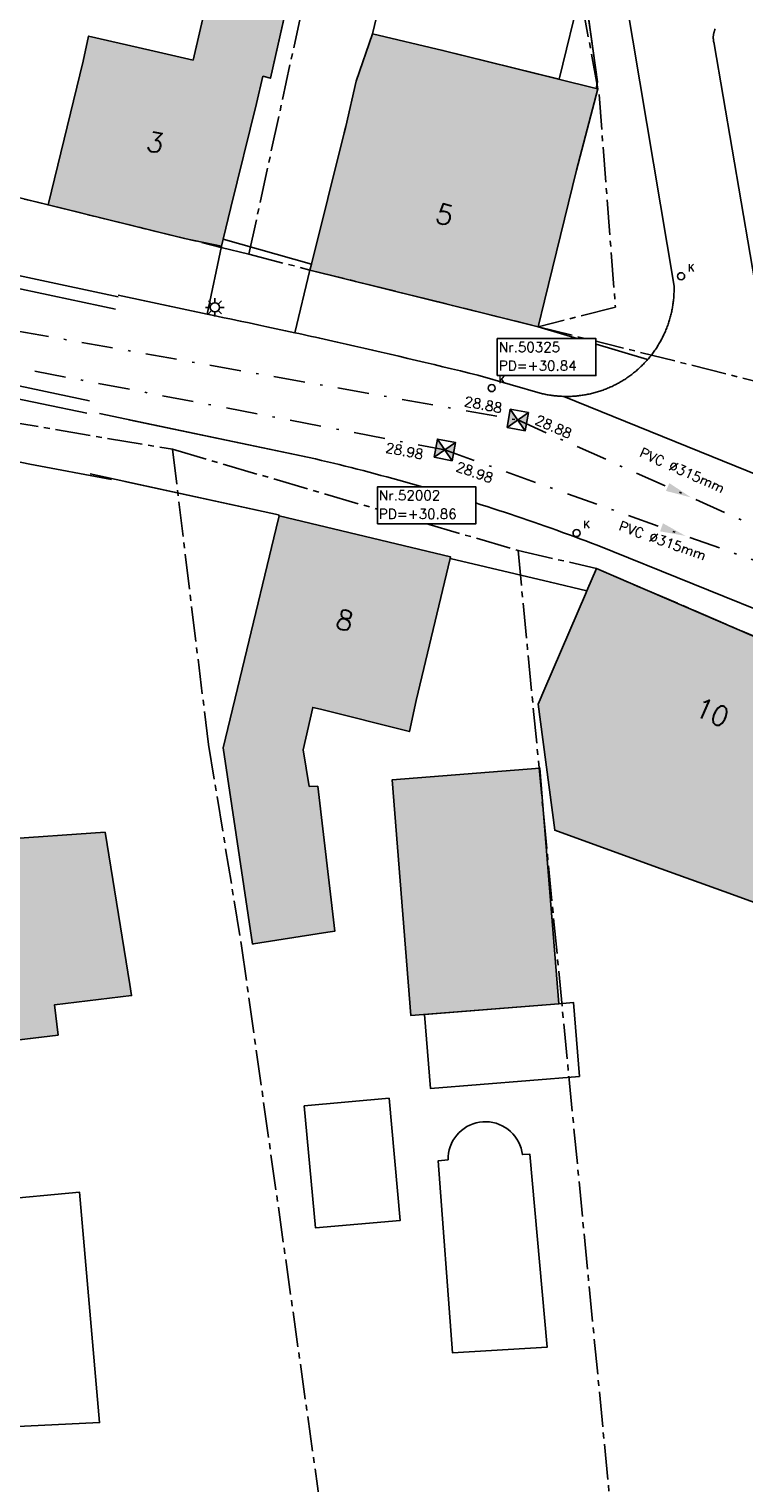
# Model space of a CAD drawing. Header units: metres. Extents: x 202952 to 203755, y 349031 to 349702.
# Tile 60 of 84: x 203400 to 203429, y 349314 to 349373. Entities that reach past the tile are written whole.
import ezdxf
from ezdxf.enums import TextEntityAlignment as Align

# ---------------------------------------------------------------- set-up
doc = ezdxf.new("R2010")
doc.units = ezdxf.units.M
doc.linetypes.add('1-200 CENTER', pattern=[4.28625, 2.8575, -0.47625, 0.47625, -0.47625])
doc.linetypes.add('1-200 DASHDOT', pattern=[2.54, 1.27, -0.635, 0, -0.635])
for name, color, linetype in [('bgt.onbegroeidterreindeel', 252, 'Continuous'), ('PH-BEST-BEBOUWING', 1, 'Continuous'), ('PH-BEST-BEBOUWING-ARCERING', 254, 'Continuous'), ('PH-BEST-HUISNUMMER', 7, 'Continuous'), ('PH-BEST-KADASTRALE-GRENS', 240, '1-200 CENTER'), ('PH-BEST-KOLK', 8, 'Continuous'), ('PH-BEST-LICHTMAST-HANDHAVENB', 6, 'Continuous'), ('PH-BEST-PUT-HANDHAVEN', 44, 'Continuous'), ('PH-BEST-RIO-HANDHAVEN-DWA', 44, '1-200 DASHDOT'), ('PH-BEST-RIO-HANDHAVEN-RWA', 44, '1-200 DASHDOT'), ('PH-BEST-RIO-TEKST', 8, 'Continuous'), ('PH-BEST-RIO-TEKST-PUTTENSTAAT', 8, 'Continuous'), ('PH-BEST-RIO-TEKST-VLOEIVLAK', 8, 'Continuous'), ('PH-BEST-WEGDEEL', 254, 'Continuous'), ('PH-INM-KANTVERHARDING', 9, 'Continuous')]:
    doc.layers.add(name, color=color, linetype=linetype)
doc.styles.add('ROMANS', font='romans.shx')

# ---------------------------------------------------------------- blocks, each defined once
blk = doc.blocks.new('*U50')
blk.add_circle((0, 0), 0.142)
at = {"ltscale": 0.05, "style": 'ROMANS'}
blk.add_text('K', height=0.3, dxfattribs=at).set_placement((0.277, 0.195))
blk = doc.blocks.new('*U26')
h = blk.add_hatch(color=256)
h.paths.add_polyline_path([(0, 0), (-0.375, 0.375), (-0.375, -0.375)])
h.paths.add_polyline_path([(0.375, 0.375), (0, 0), (0.375, -0.375)])
for p, q in [((-0.375, -0.375), (0.375, 0.375)), ((-0.375, 0.375), (0.375, -0.375))]:
    blk.add_line(p, q)
blk.add_lwpolyline([(-0.375, -0.375), (0.375, -0.375), (0.375, 0.375), (-0.375, 0.375)], close=True)
blk = doc.blocks.new('Materialisatie')
blk.add_solid([(-1.04, 0.173), (-1.04, -0.173), (0, 0)])
at = {"style": 'ROMANS'}
blk.add_attdef('MATERIALISATIE', (-2.631, 0.657), '', height=0.4, dxfattribs=at)
blk = doc.blocks.new('Puttenstaat bestaand')
blk.add_wipeout([(0, 0), (4, 0), (4, 1.5), (0, 1.5)])
blk.add_lwpolyline([(0, 0), (4, 0), (4, 1.5), (0, 1.5)], close=True)
at = {"style": 'ROMANS'}
for tag, p in [('NR', (0.066, 0.955)), ('PD', (0.066, 0.203))]:
    blk.add_attdef(tag, p, '', height=0.4, dxfattribs=at)
blk = doc.blocks.new('Lichtmast 2')
at = {"flags": 128}
for points in [[(-0.5, 0), (-0.25, 0)], [(-0.354, 0.354), (-0.177, 0.177)], [(0, 0.25), (0, 0.5)], [(0.177, 0.177), (0.354, 0.354)], [(0.25, 0), (0.5, 0)], [(-0.354, -0.354), (-0.177, -0.177)], [(0, -0.5), (0, -0.25)], [(0.177, -0.177), (0.354, -0.354)]]:
    blk.add_lwpolyline(points, dxfattribs=at)
blk.add_circle((0, 0), 0.25)

msp = doc.modelspace()

# ---------------------------------------------------------------- hatches: boundary and pattern name
at = {"layer": 'PH-BEST-BEBOUWING-ARCERING'}
for points in [[(203409.06, 349370.21), (203409.321, 349371.321), (203409.626, 349371.242), (203410.451, 349374.913), (203410.7, 349374.863), (203411.734, 349379.284), (203408.741, 349380.032), (203408.166, 349380.148), (203407.04, 349375.768), (203407.353, 349375.715), (203406.489, 349371.975), (203404.725, 349372.383), (203402.248, 349372.955), (203402.03, 349371.93), (203400.6, 349366.1), (203401.975, 349365.764), (203406.139, 349364.745), (203407.642, 349364.428), (203407.714, 349364.719), (203408.025, 349365.991)], [(203422.05, 349367.51), (203422.913, 349370.815), (203422.849, 349370.831), (203416.629, 349372.369), (203413.763, 349373.042), (203413.11, 349371.127), (203412.68, 349369.28), (203412.616, 349369.024), (203411.29, 349363.702), (203411.23, 349363.46), (203412.651, 349363.107), (203418.712, 349361.602), (203420.49, 349361.16), (203420.748, 349362.212)]]:
    msp.add_hatch(color=256, dxfattribs=at).paths.add_polyline_path(points)
for points in [[(203407.703, 349344.077), (203408.58, 349347.66), (203409.86, 349352.991), (203409.967, 349353.434), (203409.98, 349353.49), (203416.94, 349351.82), (203416.926, 349351.762), (203415.54, 349345.99), (203415.269, 349344.732), (203411.657, 349345.639), (203411.345, 349345.717), (203410.948, 349343.989), (203411.199, 349342.507), (203411.545, 349342.519), (203412.237, 349336.632), (203411.953, 349336.594), (203410.835, 349336.419), (203408.945, 349336.124), (203408.895, 349336.116)], [(203391.944, 349347.702), (203391.703, 349351.143), (203391.64, 349352.04), (203392.528, 349352.102), (203398.89, 349352.55), (203399.208, 349348.011), (203398.112, 349347.933), (203398.647, 349340.351), (203402.916, 349340.652), (203403.92, 349334.473), (203403.994, 349334.022), (203400.858, 349333.643), (203401.005, 349332.42), (203393.677, 349331.534), (203393.529, 349332.757), (203393.166, 349336.038), (203392.131, 349345.409), (203392.06, 349346.05)], [(203432.639, 349340.605), (203431.889, 349338.914), (203432.666, 349338.656), (203431.845, 349336.862), (203428.044, 349338.24), (203425.141, 349339.292), (203421.166, 349340.733), (203420.583, 349345.135), (203420.49, 349345.84), (203420.764, 349346.477), (203422.414, 349350.314), (203422.471, 349350.447), (203422.86, 349351.35), (203429.252, 349348.595), (203430.27, 349348.156), (203433.554, 349346.742), (203435.02, 349346.11)], [(203421.331, 349333.692), (203415.331, 349333.212), (203414.566, 349342.774), (203420.565, 349343.254)]]:
    msp.add_hatch(color=256, dxfattribs=at).paths.add_polyline_path(points, flags=17)

# ---------------------------------------------------------------- linework, layer by layer
at = {"layer": 'bgt.onbegroeidterreindeel'}
for p, q in [((203421.38, 349381.948), (203422.906, 349371.089)), ((203407.353, 349375.715), (203406.489, 349371.975)), ((203409.626, 349371.242), (203410.451, 349374.913)), ((203402.248, 349372.955), (203402.03, 349371.93)), ((203404.725, 349372.383), (203402.248, 349372.955)), ((203413.763, 349373.042), (203413.11, 349371.127)), ((203416.629, 349372.369), (203413.763, 349373.042)), ((203406.489, 349371.975), (203404.725, 349372.383)), ((203422.849, 349370.831), (203416.629, 349372.369)), ((203402.03, 349371.93), (203400.6, 349366.1)), ((203409.06, 349370.21), (203409.321, 349371.321)), ((203409.321, 349371.321), (203409.626, 349371.242)), ((203413.11, 349371.127), (203412.68, 349369.28)), ((203422.906, 349371.089), (203422.849, 349370.831)), ((203408.025, 349365.991), (203409.06, 349370.21)), ((203412.616, 349369.024), (203411.29, 349363.702)), ((203412.68, 349369.28), (203412.616, 349369.024)), ((203400.6, 349366.1), (203397.77, 349366.8)), ((203407.714, 349364.719), (203408.025, 349365.991)), ((203411.29, 349363.702), (203407.714, 349364.719)), ((203402.916, 349340.652), (203402.791, 349340.643)), ((203403.92, 349334.473), (203402.916, 349340.652)), ((203400.858, 349333.643), (203403.994, 349334.022)), ((203403.994, 349334.022), (203403.92, 349334.473)), ((203401.005, 349332.42), (203400.858, 349333.643)), ((203393.677, 349331.534), (203401.005, 349332.42))]:
    msp.add_line(p, q, dxfattribs=at)
msp.add_lwpolyline([(203403.719, 349354.887), (203409.949, 349353.534), (203409.98, 349353.49), (203409.967, 349353.434), (203409.86, 349352.991), (203408.58, 349347.66), (203407.703, 349344.077), (203408.895, 349336.116), (203408.945, 349336.124), (203410.835, 349336.419), (203411.953, 349336.594), (203412.237, 349336.632), (203411.545, 349342.519), (203411.199, 349342.507), (203410.948, 349343.989), (203411.345, 349345.717), (203411.657, 349345.639), (203415.269, 349344.732), (203415.54, 349345.99), (203416.926, 349351.762), (203420.991, 349350.793), (203422.471, 349350.447), (203422.414, 349350.314), (203420.764, 349346.477), (203420.49, 349345.84), (203420.583, 349345.135), (203421.166, 349340.733), (203425.141, 349339.292), (203428.044, 349338.24), (203431.845, 349336.862)], dxfattribs=at)
for points in [[(203421.331, 349333.692), (203420.565, 349343.254), (203414.566, 349342.774), (203415.331, 349333.212), (203421.331, 349333.692)], [(203416.839, 349327.357), (203416.434, 349327.322), (203417.015, 349319.53), (203420.859, 349319.759), (203420.154, 349327.587), (203419.854, 349327.569), (203419.832, 349327.703), (203419.798, 349327.834), (203419.753, 349327.962), (203419.697, 349328.085), (203419.629, 349328.203), (203419.551, 349328.314), (203419.464, 349328.418), (203419.368, 349328.513), (203419.263, 349328.6), (203419.152, 349328.677), (203419.033, 349328.743), (203418.91, 349328.799), (203418.782, 349328.843), (203418.65, 349328.876), (203418.516, 349328.897), (203418.381, 349328.905), (203418.245, 349328.902), (203418.11, 349328.886), (203417.978, 349328.859), (203417.848, 349328.819), (203417.722, 349328.769), (203417.601, 349328.707), (203417.487, 349328.634), (203417.379, 349328.552), (203417.279, 349328.46), (203417.188, 349328.36), (203417.106, 349328.252), (203417.034, 349328.137), (203416.973, 349328.016), (203416.923, 349327.89), (203416.884, 349327.76), (203416.857, 349327.627), (203416.842, 349327.493), (203416.839, 349327.357)], [(203398.391, 349325.725), (203399.096, 349316.522), (203402.692, 349316.698), (203401.881, 349326.042), (203398.391, 349325.725)]]:
    msp.add_lwpolyline(points, close=True, dxfattribs=at)
at = {"layer": 'PH-BEST-BEBOUWING'}
for points in [[(203407.714, 349364.719), (203407.642, 349364.428), (203406.139, 349364.745), (203401.975, 349365.764), (203400.6, 349366.1), (203402.03, 349371.93), (203402.248, 349372.955), (203404.725, 349372.383), (203406.489, 349371.975), (203407.353, 349375.715), (203407.04, 349375.768), (203408.166, 349380.148), (203408.741, 349380.032), (203411.734, 349379.284), (203410.7, 349374.863), (203410.451, 349374.913), (203409.626, 349371.242), (203409.321, 349371.321), (203409.06, 349370.21), (203408.025, 349365.991), (203407.714, 349364.719)], [(203422.221, 349374.815), (203421.345, 349371.203), (203416.629, 349372.369), (203413.763, 349373.042), (203414.639, 349376.654), (203422.221, 349374.815)], [(203420.49, 349361.16), (203418.712, 349361.602), (203412.651, 349363.107), (203411.23, 349363.46), (203411.29, 349363.702), (203412.616, 349369.024), (203412.68, 349369.28), (203413.11, 349371.127), (203413.763, 349373.042), (203416.629, 349372.369), (203422.849, 349370.831), (203422.913, 349370.815), (203422.05, 349367.51), (203420.748, 349362.212), (203420.49, 349361.16)], [(203391.944, 349347.702), (203391.703, 349351.143), (203391.64, 349352.04), (203392.528, 349352.102), (203398.89, 349352.55), (203399.208, 349348.011), (203398.112, 349347.933), (203398.647, 349340.351), (203402.916, 349340.652), (203403.92, 349334.473), (203403.994, 349334.022), (203400.858, 349333.643), (203401.005, 349332.42), (203393.677, 349331.534), (203393.529, 349332.757), (203393.166, 349336.038), (203392.131, 349345.409), (203392.06, 349346.05), (203391.944, 349347.702)], [(203432.639, 349340.605), (203431.889, 349338.914), (203432.666, 349338.656), (203431.845, 349336.862), (203428.044, 349338.24), (203425.141, 349339.292), (203421.166, 349340.733), (203420.583, 349345.135), (203420.49, 349345.84), (203420.764, 349346.477), (203422.414, 349350.314), (203422.471, 349350.447), (203422.86, 349351.35), (203429.252, 349348.595), (203430.27, 349348.156), (203433.554, 349346.742), (203435.02, 349346.11), (203432.639, 349340.605)], [(203421.331, 349333.692), (203415.331, 349333.212), (203414.566, 349342.774), (203420.565, 349343.254), (203421.331, 349333.692)], [(203415.878, 349333.256), (203421.331, 349333.692), (203421.929, 349333.74), (203422.169, 349330.742), (203416.118, 349330.258), (203415.878, 349333.256)], [(203411.001, 349329.552), (203414.441, 349329.856), (203414.897, 349324.898), (203411.457, 349324.594), (203411.001, 349329.552)], [(203416.839, 349327.357), (203416.842, 349327.493), (203416.857, 349327.627), (203416.884, 349327.76), (203416.923, 349327.89), (203416.973, 349328.016), (203417.034, 349328.137), (203417.106, 349328.252), (203417.188, 349328.36), (203417.279, 349328.46), (203417.379, 349328.552), (203417.487, 349328.634), (203417.601, 349328.707), (203417.722, 349328.769), (203417.848, 349328.819), (203417.978, 349328.859), (203418.11, 349328.886), (203418.245, 349328.902), (203418.381, 349328.905), (203418.516, 349328.897), (203418.65, 349328.876), (203418.782, 349328.843), (203418.91, 349328.799), (203419.033, 349328.743), (203419.152, 349328.677), (203419.263, 349328.6), (203419.368, 349328.513), (203419.464, 349328.418), (203419.551, 349328.314), (203419.629, 349328.203), (203419.697, 349328.085), (203419.753, 349327.962), (203419.798, 349327.834), (203419.832, 349327.703), (203419.854, 349327.569), (203420.154, 349327.587), (203420.859, 349319.759), (203417.015, 349319.53), (203416.434, 349327.322), (203416.839, 349327.357)], [(203398.391, 349325.725), (203401.881, 349326.042), (203402.692, 349316.698), (203399.096, 349316.522), (203398.391, 349325.725)]]:
    msp.add_lwpolyline(points, close=True, dxfattribs=at)
at = {"layer": 'PH-BEST-KADASTRALE-GRENS', "ltscale": 0.5}
for p, q in [((203408.752, 349364.101), (203411.826, 349378.252)), ((203420.49, 349361.16), (203436.023, 349357.264)), ((203405.648, 349356.188), (203419.675, 349352.082)), ((203419.675, 349352.082), (203426.156, 349285.073)), ((203419.675, 349352.082), (203426.156, 349285.073))]:
    msp.add_line(p, q, dxfattribs=at)
for points in [[(203419.909, 349386.97), (203422.962, 349370.586), (203423.628, 349361.954), (203420.49, 349361.16)], [(203398.019, 349366.739), (203400.6, 349366.1), (203407.63, 349364.38), (203408.752, 349364.101)], [(203408.752, 349364.101), (203411.23, 349363.46), (203420.49, 349361.16)], [(203390.907, 349357.521), (203398.791, 349357.343), (203405.648, 349356.188)], [(203405.648, 349356.188), (203407.112, 349344.212), (203408.456, 349336.048), (203415.047, 349289.145)], [(203405.648, 349356.188), (203407.112, 349344.212), (203408.456, 349336.048), (203415.047, 349289.145)], [(203419.675, 349352.082), (203422.86, 349351.35), (203435.282, 349346.011)]]:
    msp.add_lwpolyline(points, dxfattribs=at)
at = {"layer": 'PH-BEST-RIO-HANDHAVEN-DWA'}
for p, q in [((203362.982, 349367.459), (203419.664, 349357.376)), ((203419.664, 349357.376), (203431.904, 349351.904))]:
    msp.add_line(p, q, dxfattribs=at)
at = {"layer": 'PH-BEST-RIO-HANDHAVEN-RWA'}
for p, q in [((203361.172, 349366.835), (203416.704, 349356.16)), ((203416.704, 349356.16), (203434.368, 349349.856))]:
    msp.add_line(p, q, dxfattribs=at)
at = {"layer": 'PH-BEST-WEGDEEL'}
for points in [[(203421.825, 349387.69), (203426.007, 349362.803), (203426.008, 349362.754), (203426.008, 349362.705), (203426.008, 349362.656), (203426.007, 349362.607), (203426.006, 349362.558), (203426.004, 349362.509), (203426.002, 349362.46), (203425.999, 349362.411), (203425.996, 349362.362), (203425.992, 349362.313), (203425.987, 349362.264), (203425.982, 349362.215), (203425.976, 349362.166), (203425.97, 349362.118), (203425.963, 349362.069), (203425.956, 349362.02), (203425.948, 349361.972), (203425.94, 349361.923), (203425.931, 349361.875), (203425.921, 349361.827), (203425.911, 349361.779), (203425.9, 349361.731), (203425.889, 349361.684), (203425.878, 349361.636), (203425.866, 349361.588), (203425.853, 349361.541), (203425.84, 349361.493), (203425.826, 349361.446), (203425.812, 349361.399), (203425.797, 349361.352), (203425.781, 349361.306), (203425.765, 349361.259), (203425.749, 349361.213), (203425.732, 349361.167), (203425.715, 349361.121), (203425.697, 349361.076), (203425.679, 349361.03), (203425.66, 349360.985), (203425.64, 349360.94), (203425.62, 349360.895), (203425.599, 349360.85), (203425.578, 349360.806), (203425.556, 349360.762), (203425.534, 349360.718), (203425.512, 349360.674), (203425.489, 349360.631), (203425.466, 349360.588), (203425.442, 349360.545), (203425.417, 349360.502), (203425.392, 349360.46), (203425.367, 349360.418), (203425.341, 349360.376), (203425.315, 349360.335), (203425.288, 349360.294), (203425.261, 349360.253), (203425.233, 349360.212), (203425.205, 349360.172), (203425.176, 349360.132), (203425.147, 349360.092), (203425.118, 349360.053), (203425.088, 349360.014), (203425.058, 349359.976), (203425.027, 349359.938), (203424.996, 349359.9), (203424.964, 349359.862), (203424.932, 349359.825), (203420.49, 349361.16), (203420.748, 349362.212), (203422.05, 349367.51), (203422.913, 349370.815), (203422.849, 349370.831), (203422.849, 349370.831), (203422.906, 349371.089), (203421.38, 349381.948)], [(203433.979, 349353.28), (203421.538, 349358.333), (203421.587, 349358.332), (203421.637, 349358.331), (203421.686, 349358.331), (203421.735, 349358.332), (203421.784, 349358.333), (203421.833, 349358.335), (203421.882, 349358.337), (203421.931, 349358.34), (203421.98, 349358.344), (203422.029, 349358.348), (203422.077, 349358.353), (203422.126, 349358.358), (203422.175, 349358.364), (203422.223, 349358.37), (203422.272, 349358.377), (203422.321, 349358.384), (203422.369, 349358.392), (203422.418, 349358.4), (203422.466, 349358.409), (203422.514, 349358.419), (203422.562, 349358.429), (203422.61, 349358.44), (203422.658, 349358.451), (203422.706, 349358.462), (203422.753, 349358.474), (203422.801, 349358.487), (203422.848, 349358.5), (203422.895, 349358.514), (203422.942, 349358.528), (203422.989, 349358.543), (203423.036, 349358.558), (203423.082, 349358.574), (203423.128, 349358.591), (203423.174, 349358.608), (203423.22, 349358.626), (203423.266, 349358.644), (203423.311, 349358.663), (203423.356, 349358.682), (203423.401, 349358.701), (203423.446, 349358.721), (203423.491, 349358.741), (203423.535, 349358.762), (203423.579, 349358.783), (203423.623, 349358.805), (203423.667, 349358.828), (203423.71, 349358.851), (203423.753, 349358.875), (203423.796, 349358.899), (203423.839, 349358.923), (203423.881, 349358.948), (203423.923, 349358.973), (203423.965, 349358.999), (203424.006, 349359.025), (203424.047, 349359.052), (203424.088, 349359.08), (203424.128, 349359.108), (203424.168, 349359.136), (203424.208, 349359.165), (203424.248, 349359.194), (203424.287, 349359.223), (203424.326, 349359.253), (203424.365, 349359.283), (203424.403, 349359.314), (203424.441, 349359.345), (203424.479, 349359.377), (203424.516, 349359.409), (203424.553, 349359.442), (203424.589, 349359.475), (203424.625, 349359.508), (203424.661, 349359.542), (203424.696, 349359.576), (203424.731, 349359.61), (203424.765, 349359.645), (203424.799, 349359.68), (203424.833, 349359.716), (203424.866, 349359.752), (203424.899, 349359.788), (203424.932, 349359.825), (203424.964, 349359.862), (203424.996, 349359.9), (203425.027, 349359.938), (203425.058, 349359.976), (203425.088, 349360.014), (203425.118, 349360.053), (203425.147, 349360.092), (203425.176, 349360.132), (203425.205, 349360.172), (203425.233, 349360.212), (203425.261, 349360.253), (203425.288, 349360.294), (203425.315, 349360.335), (203425.341, 349360.376), (203425.367, 349360.418), (203425.392, 349360.46), (203425.417, 349360.502), (203425.442, 349360.545), (203425.466, 349360.588), (203425.489, 349360.631), (203425.512, 349360.674), (203425.534, 349360.718), (203425.556, 349360.762), (203425.578, 349360.806), (203425.599, 349360.85), (203425.62, 349360.895), (203425.64, 349360.94), (203425.66, 349360.985), (203425.679, 349361.03), (203425.697, 349361.076), (203425.715, 349361.121), (203425.732, 349361.167), (203425.749, 349361.213), (203425.765, 349361.259), (203425.781, 349361.306), (203425.797, 349361.352), (203425.812, 349361.399), (203425.826, 349361.446), (203425.84, 349361.493), (203425.853, 349361.541), (203425.866, 349361.588), (203425.878, 349361.636), (203425.889, 349361.684), (203425.9, 349361.731), (203425.911, 349361.779), (203425.921, 349361.827), (203425.931, 349361.875), (203425.94, 349361.923), (203425.948, 349361.972), (203425.956, 349362.02), (203425.963, 349362.069), (203425.97, 349362.118), (203425.976, 349362.166), (203425.982, 349362.215), (203425.987, 349362.264), (203425.992, 349362.313), (203425.996, 349362.362), (203425.999, 349362.411), (203426.002, 349362.46), (203426.004, 349362.509), (203426.006, 349362.558), (203426.007, 349362.607), (203426.008, 349362.656), (203426.008, 349362.705), (203426.008, 349362.754), (203426.007, 349362.803), (203421.825, 349387.69)], [(203427.678, 349373.242), (203427.668, 349373.22), (203427.659, 349373.198), (203427.651, 349373.176), (203427.643, 349373.154), (203427.636, 349373.131), (203427.629, 349373.108), (203427.623, 349373.085), (203427.618, 349373.062), (203427.613, 349373.039), (203427.609, 349373.015), (203427.606, 349372.992), (203427.603, 349372.968), (203427.601, 349372.945), (203427.6, 349372.921), (203427.6, 349372.897), (203427.6, 349372.874), (203427.601, 349372.85), (203427.602, 349372.826), (203427.604, 349372.803), (203427.607, 349372.779), (203427.61, 349372.756), (203427.614, 349372.732), (203427.619, 349372.709), (203427.624, 349372.686), (203427.63, 349372.663), (203427.637, 349372.64), (203429.456, 349361.953)], [(203429.456, 349361.953), (203427.637, 349372.64), (203427.63, 349372.663), (203427.624, 349372.686), (203427.619, 349372.709), (203427.614, 349372.732), (203427.61, 349372.756), (203427.607, 349372.779), (203427.604, 349372.803), (203427.602, 349372.826), (203427.601, 349372.85), (203427.6, 349372.874), (203427.6, 349372.897), (203427.6, 349372.921), (203427.601, 349372.945), (203427.603, 349372.968), (203427.606, 349372.992), (203427.609, 349373.015), (203427.613, 349373.039), (203427.618, 349373.062), (203427.623, 349373.085), (203427.629, 349373.108), (203427.636, 349373.131), (203427.643, 349373.154), (203427.651, 349373.176), (203427.659, 349373.198), (203427.668, 349373.22), (203427.678, 349373.242)], [(203404.39, 349365.173), (203406.139, 349364.745), (203407.642, 349364.428), (203407.058, 349361.67), (203404.201, 349362.275)], [(203403.443, 349362.435), (203407.058, 349361.67), (203407.327, 349361.613), (203407.686, 349361.539), (203408.044, 349361.465), (203408.403, 349361.39), (203408.761, 349361.315), (203409.12, 349361.239), (203409.478, 349361.162), (203409.668, 349361.121), (203409.858, 349361.081), (203410.048, 349361.04), (203410.238, 349360.999), (203410.427, 349360.958), (203410.617, 349360.917), (203410.785, 349360.881), (203410.954, 349360.844), (203411.122, 349360.807), (203411.29, 349360.77), (203411.458, 349360.733), (203411.626, 349360.695), (203411.983, 349360.615), (203412.341, 349360.535), (203412.698, 349360.454), (203413.055, 349360.373), (203413.412, 349360.292), (203413.769, 349360.21), (203414.126, 349360.127), (203414.482, 349360.044), (203414.839, 349359.961), (203415.196, 349359.877), (203415.552, 349359.793), (203415.909, 349359.708), (203416.265, 349359.623), (203416.622, 349359.537), (203416.978, 349359.451), (203417.334, 349359.364), (203417.689, 349359.277), (203418.045, 349359.189), (203420.663, 349358.443), (203420.711, 349358.432), (203420.759, 349358.422), (203420.807, 349358.412), (203420.855, 349358.403), (203420.904, 349358.395), (203420.952, 349358.387), (203421.001, 349358.379), (203421.049, 349358.372), (203421.098, 349358.366), (203421.147, 349358.36), (203421.195, 349358.355), (203421.244, 349358.35), (203421.293, 349358.346), (203421.342, 349358.342), (203421.391, 349358.339), (203421.44, 349358.336), (203421.489, 349358.334), (203421.538, 349358.333), (203433.979, 349353.28)], [(203404.201, 349362.275), (203407.058, 349361.67), (203407.327, 349361.613), (203407.686, 349361.539), (203408.044, 349361.465), (203408.403, 349361.39), (203408.761, 349361.315), (203409.12, 349361.239), (203409.478, 349361.162), (203409.668, 349361.121), (203409.858, 349361.081), (203410.048, 349361.04), (203410.238, 349360.999), (203410.427, 349360.958), (203410.617, 349360.917), (203410.785, 349360.881), (203410.954, 349360.844), (203411.122, 349360.807), (203411.29, 349360.77), (203411.458, 349360.733), (203411.626, 349360.695), (203411.983, 349360.615), (203412.341, 349360.535), (203412.698, 349360.454), (203413.055, 349360.373), (203413.412, 349360.292), (203413.769, 349360.21), (203414.126, 349360.127), (203414.482, 349360.044), (203414.839, 349359.961), (203415.196, 349359.877), (203415.552, 349359.793), (203415.909, 349359.708), (203416.265, 349359.623), (203416.622, 349359.537), (203416.978, 349359.451), (203417.334, 349359.364), (203417.689, 349359.277), (203418.045, 349359.189), (203420.663, 349358.443), (203420.711, 349358.432), (203420.759, 349358.422), (203420.807, 349358.412), (203420.855, 349358.403), (203420.904, 349358.395), (203420.952, 349358.387), (203421.001, 349358.379), (203421.049, 349358.372), (203421.098, 349358.366), (203421.147, 349358.36), (203421.195, 349358.355), (203421.244, 349358.35), (203421.293, 349358.346), (203421.342, 349358.342), (203421.391, 349358.339), (203421.44, 349358.336), (203421.489, 349358.334), (203421.538, 349358.333), (203433.979, 349353.28)], [(203402.692, 349357.636), (203411.452, 349355.796), (203411.695, 349355.739), (203411.938, 349355.681), (203412.18, 349355.623), (203412.422, 349355.564), (203412.664, 349355.504), (203412.906, 349355.443), (203413.148, 349355.382), (203413.39, 349355.32), (203413.631, 349355.257), (203413.872, 349355.194), (203414.113, 349355.13), (203414.354, 349355.065), (203414.594, 349355), (203414.835, 349354.934), (203415.075, 349354.867), (203415.315, 349354.8), (203415.555, 349354.732), (203415.795, 349354.664), (203416.035, 349354.595), (203416.274, 349354.525), (203416.513, 349354.454), (203416.752, 349354.382), (203416.991, 349354.31), (203417.229, 349354.237), (203417.467, 349354.164), (203417.705, 349354.09), (203417.943, 349354.015), (203418.181, 349353.94), (203418.419, 349353.864), (203418.656, 349353.787), (203418.893, 349353.71), (203419.13, 349353.632), (203419.366, 349353.553), (203419.603, 349353.474), (203419.839, 349353.394), (203420.075, 349353.313), (203420.311, 349353.232), (203420.546, 349353.15), (203420.781, 349353.067), (203421.016, 349352.984), (203421.251, 349352.9), (203421.486, 349352.816), (203421.72, 349352.731), (203421.954, 349352.645), (203422.188, 349352.558), (203422.422, 349352.471), (203422.655, 349352.383), (203422.888, 349352.294), (203430.658, 349349.164)], [(203430.658, 349349.164), (203422.888, 349352.294), (203422.655, 349352.383), (203422.422, 349352.471), (203422.188, 349352.558), (203421.954, 349352.645), (203421.72, 349352.731), (203421.486, 349352.816), (203421.251, 349352.9), (203421.016, 349352.984), (203420.781, 349353.067), (203420.546, 349353.15), (203420.311, 349353.232), (203420.075, 349353.313), (203419.839, 349353.394), (203419.603, 349353.474), (203419.366, 349353.553), (203419.13, 349353.632), (203418.893, 349353.71), (203418.656, 349353.787), (203418.419, 349353.864), (203418.181, 349353.94), (203417.943, 349354.015), (203417.705, 349354.09), (203417.467, 349354.164), (203417.229, 349354.237), (203416.991, 349354.31), (203416.752, 349354.382), (203416.513, 349354.454), (203416.274, 349354.525), (203416.035, 349354.595), (203415.795, 349354.664), (203415.555, 349354.732), (203415.315, 349354.8), (203415.075, 349354.867), (203414.835, 349354.934), (203414.594, 349355), (203414.354, 349355.065), (203414.113, 349355.13), (203413.872, 349355.194), (203413.631, 349355.257), (203413.39, 349355.32), (203413.148, 349355.382), (203412.906, 349355.443), (203412.664, 349355.504), (203412.422, 349355.564), (203412.18, 349355.623), (203411.938, 349355.681), (203411.695, 349355.739), (203411.452, 349355.796), (203402.692, 349357.636)], [(203403.882, 349357.386), (203411.452, 349355.796), (203411.695, 349355.739), (203411.938, 349355.681), (203412.18, 349355.623), (203412.422, 349355.564), (203412.664, 349355.504), (203412.906, 349355.443), (203413.148, 349355.382), (203413.39, 349355.32), (203413.631, 349355.257), (203413.872, 349355.194), (203414.113, 349355.13), (203414.354, 349355.065), (203414.594, 349355), (203414.835, 349354.934), (203415.075, 349354.867), (203415.315, 349354.8), (203415.555, 349354.732), (203415.795, 349354.664), (203416.035, 349354.595), (203416.274, 349354.525), (203416.513, 349354.454), (203416.752, 349354.382), (203416.991, 349354.31), (203417.229, 349354.237), (203417.467, 349354.164), (203417.705, 349354.09), (203417.943, 349354.015), (203418.181, 349353.94), (203418.419, 349353.864), (203418.656, 349353.787), (203418.893, 349353.71), (203419.13, 349353.632), (203419.366, 349353.553), (203419.603, 349353.474), (203419.839, 349353.394), (203420.075, 349353.313), (203420.311, 349353.232), (203420.546, 349353.15), (203420.781, 349353.067), (203421.016, 349352.984), (203421.251, 349352.9), (203421.486, 349352.816), (203421.72, 349352.731), (203421.954, 349352.645), (203422.188, 349352.558), (203422.422, 349352.471), (203422.655, 349352.383), (203422.888, 349352.294), (203430.658, 349349.164)], [(203430.658, 349349.164), (203422.888, 349352.294), (203422.655, 349352.383), (203422.422, 349352.471), (203422.188, 349352.558), (203421.954, 349352.645), (203421.72, 349352.731), (203421.486, 349352.816), (203421.251, 349352.9), (203421.016, 349352.984), (203420.781, 349353.067), (203420.546, 349353.15), (203420.311, 349353.232), (203420.075, 349353.313), (203419.839, 349353.394), (203419.603, 349353.474), (203419.366, 349353.553), (203419.13, 349353.632), (203418.893, 349353.71), (203418.656, 349353.787), (203418.419, 349353.864), (203418.181, 349353.94), (203417.943, 349354.015), (203417.705, 349354.09), (203417.467, 349354.164), (203417.229, 349354.237), (203416.991, 349354.31), (203416.752, 349354.382), (203416.513, 349354.454), (203416.274, 349354.525), (203416.035, 349354.595), (203415.795, 349354.664), (203415.555, 349354.732), (203415.315, 349354.8), (203415.075, 349354.867), (203414.835, 349354.934), (203414.594, 349355), (203414.354, 349355.065), (203414.113, 349355.13), (203413.872, 349355.194), (203413.631, 349355.257), (203413.39, 349355.32), (203413.148, 349355.382), (203412.906, 349355.443), (203412.664, 349355.504), (203412.422, 349355.564), (203412.18, 349355.623), (203411.938, 349355.681), (203411.695, 349355.739), (203411.452, 349355.796), (203403.882, 349357.386)], [(203429.252, 349348.595), (203422.86, 349351.35), (203422.471, 349350.447), (203420.991, 349350.793), (203416.926, 349351.762), (203416.94, 349351.82), (203409.98, 349353.49), (203409.949, 349353.534), (203402.31, 349355.193)], [(203440, 349344.873), (203435.82, 349345.92), (203435.02, 349346.11), (203433.554, 349346.742), (203430.27, 349348.156), (203429.252, 349348.595), (203422.86, 349351.35), (203422.471, 349350.447), (203420.991, 349350.793), (203416.926, 349351.762), (203416.94, 349351.82), (203409.98, 349353.49), (203409.949, 349353.534), (203403.719, 349354.887)]]:
    msp.add_lwpolyline(points, dxfattribs=at)
for points in [[(203410.617, 349360.917), (203410.427, 349360.958), (203410.238, 349360.999), (203410.048, 349361.04), (203409.858, 349361.081), (203409.668, 349361.121), (203409.478, 349361.162), (203409.12, 349361.239), (203408.761, 349361.315), (203408.403, 349361.39), (203408.044, 349361.465), (203407.686, 349361.539), (203407.327, 349361.613), (203407.058, 349361.67), (203407.642, 349364.428), (203407.714, 349364.719), (203411.29, 349363.702), (203411.23, 349363.46), (203410.617, 349360.917)], [(203410.617, 349360.917), (203411.23, 349363.46), (203412.651, 349363.107), (203418.712, 349361.602), (203420.49, 349361.16), (203424.932, 349359.825), (203424.899, 349359.788), (203424.866, 349359.752), (203424.833, 349359.716), (203424.799, 349359.68), (203424.765, 349359.645), (203424.731, 349359.61), (203424.696, 349359.576), (203424.661, 349359.542), (203424.625, 349359.508), (203424.589, 349359.475), (203424.553, 349359.442), (203424.516, 349359.409), (203424.479, 349359.377), (203424.441, 349359.345), (203424.403, 349359.314), (203424.365, 349359.283), (203424.326, 349359.253), (203424.287, 349359.223), (203424.248, 349359.194), (203424.208, 349359.165), (203424.168, 349359.136), (203424.128, 349359.108), (203424.088, 349359.08), (203424.047, 349359.052), (203424.006, 349359.025), (203423.965, 349358.999), (203423.923, 349358.973), (203423.881, 349358.948), (203423.839, 349358.923), (203423.796, 349358.899), (203423.753, 349358.875), (203423.71, 349358.851), (203423.667, 349358.828), (203423.623, 349358.805), (203423.579, 349358.783), (203423.535, 349358.762), (203423.491, 349358.741), (203423.446, 349358.721), (203423.401, 349358.701), (203423.356, 349358.682), (203423.311, 349358.663), (203423.266, 349358.644), (203423.22, 349358.626), (203423.174, 349358.608), (203423.128, 349358.591), (203423.082, 349358.574), (203423.036, 349358.558), (203422.989, 349358.543), (203422.942, 349358.528), (203422.895, 349358.514), (203422.848, 349358.5), (203422.801, 349358.487), (203422.753, 349358.474), (203422.706, 349358.462), (203422.658, 349358.451), (203422.61, 349358.44), (203422.562, 349358.429), (203422.514, 349358.419), (203422.466, 349358.409), (203422.418, 349358.4), (203422.369, 349358.392), (203422.321, 349358.384), (203422.272, 349358.377), (203422.223, 349358.37), (203422.175, 349358.364), (203422.126, 349358.358), (203422.077, 349358.353), (203422.029, 349358.348), (203421.98, 349358.344), (203421.931, 349358.34), (203421.882, 349358.337), (203421.833, 349358.335), (203421.784, 349358.333), (203421.735, 349358.332), (203421.686, 349358.331), (203421.637, 349358.331), (203421.587, 349358.332), (203421.538, 349358.333), (203421.489, 349358.334), (203421.44, 349358.336), (203421.391, 349358.339), (203421.342, 349358.342), (203421.293, 349358.346), (203421.244, 349358.35), (203421.195, 349358.355), (203421.147, 349358.36), (203421.098, 349358.366), (203421.049, 349358.372), (203421.001, 349358.379), (203420.952, 349358.387), (203420.904, 349358.395), (203420.855, 349358.403), (203420.807, 349358.412), (203420.759, 349358.422), (203420.711, 349358.432), (203420.663, 349358.443), (203418.045, 349359.189), (203417.689, 349359.277), (203417.334, 349359.364), (203416.978, 349359.451), (203416.622, 349359.537), (203416.265, 349359.623), (203415.909, 349359.708), (203415.552, 349359.793), (203415.196, 349359.877), (203414.839, 349359.961), (203414.482, 349360.044), (203414.126, 349360.127), (203413.769, 349360.21), (203413.412, 349360.292), (203413.055, 349360.373), (203412.698, 349360.454), (203412.341, 349360.535), (203411.983, 349360.615), (203411.626, 349360.695), (203411.458, 349360.733), (203411.29, 349360.77), (203411.122, 349360.807), (203410.954, 349360.844), (203410.785, 349360.881), (203410.617, 349360.917)]]:
    msp.add_lwpolyline(points, close=True, dxfattribs=at)
at = {"layer": 'PH-INM-KANTVERHARDING'}
for p, q in [((203382.696, 349362.258), (203402.286, 349358.159)), ((203402.174, 349357.651), (203382.593, 349361.749))]:
    msp.add_line(p, q, dxfattribs=at)
at = {"layer": 'PH-INM-KANTVERHARDING', "flags": 128}
for points in [[(203403.445, 349362.376), (203392.617, 349364.686), (203379.827, 349367.386), (203369.983, 349369.418), (203366.381, 349370.235)], [(203403.337, 349361.867), (203392.509, 349364.178), (203379.72, 349366.877), (203369.873, 349368.91), (203366.266, 349369.728)], [(203391.471, 349357.348), (203399.865, 349355.583), (203403.176, 349354.962)]]:
    msp.add_lwpolyline(points, dxfattribs=at)

# ---------------------------------------------------------------- block references
at = {"layer": 'PH-BEST-KOLK', "color": 9}
for p in [(203426.294, 349363.209), (203418.607, 349358.669), (203422.05, 349352.786)]:
    msp.add_blockref('*U50', p, dxfattribs=at)
at = {"layer": 'PH-BEST-KOLK'}
for p in [(203426.294, 349363.209), (203418.607, 349358.669), (203422.05, 349352.786)]:
    msp.add_blockref('*U50', p, dxfattribs=at)
at = {"layer": 'PH-BEST-LICHTMAST-HANDHAVENB', "color": 9, "xscale": 0.75, "yscale": 0.75, "zscale": 0.75}
msp.add_blockref('Lichtmast 2', (203407.372, 349361.945), dxfattribs=at)
at = {"layer": 'PH-BEST-LICHTMAST-HANDHAVENB', "xscale": 0.75, "yscale": 0.75, "zscale": 0.75}
msp.add_blockref('Lichtmast 2', (203407.372, 349361.945), dxfattribs=at)
at = {"layer": 'PH-BEST-PUT-HANDHAVEN'}
for p, rotation in [((203419.664, 349357.376), 349.9131529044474), ((203416.704, 349356.16), 349.1183702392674)]:
    msp.add_blockref('*U26', p, dxfattribs=dict(at, rotation=rotation))
at = {"layer": 'PH-BEST-RIO-TEKST', "rotation": 335.9125476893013}
msp.add_blockref('Materialisatie', (203426.697, 349354.232), dxfattribs=at).add_auto_attribs({'MATERIALISATIE': 'PVC %%c315mm '})
at = {"layer": 'PH-BEST-RIO-TEKST'}
ref = msp.add_blockref('Materialisatie', (203426.478, 349352.672), dxfattribs=dict(at, rotation=340.3593277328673))
ref.add_attrib('MATERIALISATIE', 'PVC %%c315mm ', (203423.726, 349352.911), dxfattribs={"layer": '0', "height": 0.4, "rotation": 340.35933, "style": 'ROMANS'})

# ---------------------------------------------------------------- texts
at = {"layer": 'PH-BEST-HUISNUMMER', "style": 'ROMANS'}
for s, rotation, p in [('3', 349, (203404.949, 349368.64)), ('5', 344.6, (203416.7, 349365.708)), ('8', 346.5, (203412.643, 349349.252)), ('10', 336.7, (203427.554, 349345.516))]:
    msp.add_text(s, height=0.8, rotation=rotation, dxfattribs=at).set_placement(p, align=Align.MIDDLE_CENTER)
at = {"layer": 'PH-BEST-RIO-TEKST-VLOEIVLAK', "style": 'ROMANS'}
for s, rotation, p in [('28.88', 348.9549, (203418.264, 349357.993)), ('28.88', 335.91255, (203421.116, 349357.101)), ('28.98', 340.35933, (203417.912, 349355.251))]:
    msp.add_text(s, height=0.4, rotation=rotation, dxfattribs=at).set_placement(p, align=Align.MIDDLE_CENTER)
msp.add_text('28.98', height=0.4, rotation=348.9549, dxfattribs=at).set_placement((203414.27, 349356.066))

# ---------------------------------------------------------------- next in the draw order: block references
at = {"layer": 'PH-BEST-RIO-TEKST-PUTTENSTAAT'}
for p, values in [((203418.833, 349359.179), {'PD': 'PD=+30.84', 'NR': 'Nr.50325'}), ((203413.965, 349353.163), {'PD': 'PD=+30.86', 'NR': 'Nr.52002'})]:
    msp.add_blockref('Puttenstaat bestaand', p, dxfattribs=at).add_auto_attribs(values)

# ---------------------------------------------------------------- next in the draw order: linework, layer by layer
at = {"layer": 'PH-BEST-BEBOUWING'}
msp.add_lwpolyline([(203407.703, 349344.077), (203408.58, 349347.66), (203409.86, 349352.991), (203409.967, 349353.434), (203409.98, 349353.49), (203416.94, 349351.82), (203416.926, 349351.762), (203415.54, 349345.99), (203415.269, 349344.732), (203411.657, 349345.639), (203411.345, 349345.717), (203410.948, 349343.989), (203411.199, 349342.507), (203411.545, 349342.519), (203412.237, 349336.632), (203411.953, 349336.594), (203410.835, 349336.419), (203408.945, 349336.124), (203408.895, 349336.116), (203407.703, 349344.077)], close=True, dxfattribs=at)

doc.saveas('drawing.dxf')
